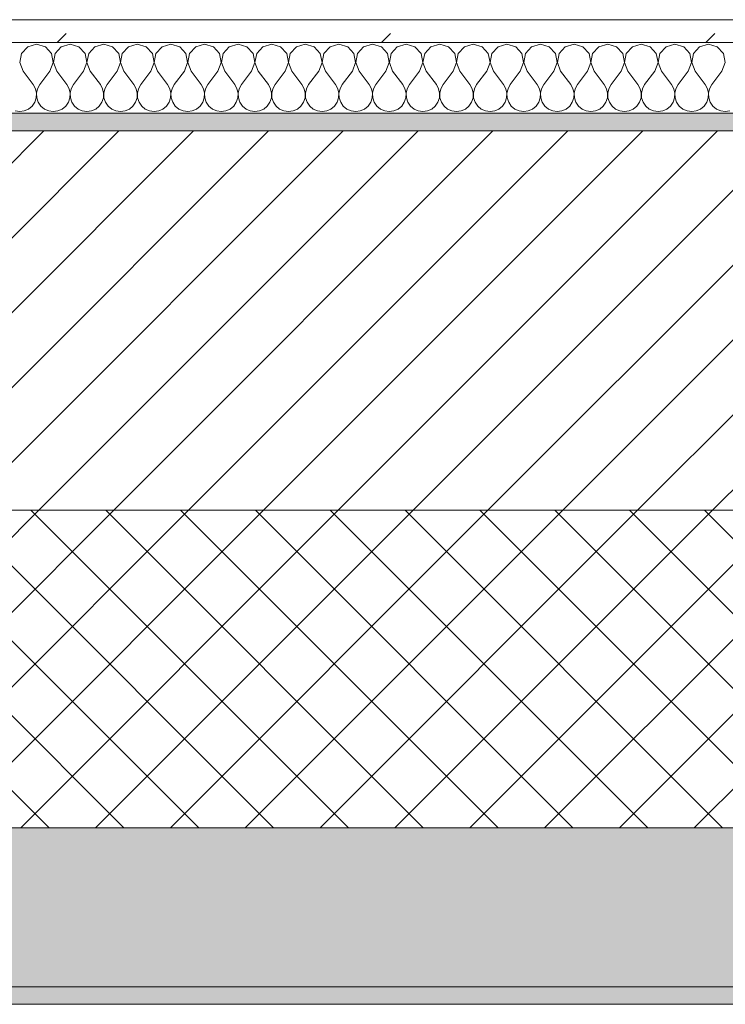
# Model space of a CAD drawing. Header units: millimetres. Extents: x -40968 to 13979, y -19284 to 4746.
# Tile 228 of 234: x -10000 to -9600, y -1699 to -1141. Entities that reach past the tile are written whole.
import ezdxf

# ---------------------------------------------------------------- set-up
doc = ezdxf.new("R2010")
doc.units = ezdxf.units.MM
doc.header["$MEASUREMENT"] = 0
doc.linetypes.add('Wipeout_Contour', pattern=[1000, 0, -1000])
doc.layers.add('12_FAÇ_Façana', color=7, linetype='Continuous')
doc.layers.add('Nuevo_08_E_Envans secs', color=7, linetype='Continuous')
for name, color, linetype, lineweight, true_color in [('12_FAÇ_Façana_Pluma_Nº__102', 7, 'Continuous', 5, 0xcccccc), ('12_FAÇ_Façana_Pluma_Nº__174', 7, 'Continuous', 13, 0xe4ad2c), ('12_FAÇ_Façana_Pluma_Nº__176', 7, 'Continuous', 15, 0x93a0c6), ('Nuevo_08_E_Envans secs_Pluma_Nº__102', 7, 'Continuous', 5, 0xcccccc), ('Nuevo_08_E_Envans secs_Pluma_Nº__177', 7, 'Continuous', 15, 0xf7e046)]:
    doc.layers.add(name, color=color, linetype=linetype, lineweight=lineweight, true_color=true_color)
for name, color, linetype, lineweight in [('12_FAÇ_Façana_Pluma_Nº__2', 8, 'Continuous', 5), ('12_FAÇ_Façana_Pluma_Nº__7', 7, 'Continuous', 5), ('Nuevo_08_E_Envans secs_Pluma_Nº__1', 7, 'Continuous', 5)]:
    doc.layers.add(name, color=color, linetype=linetype, lineweight=lineweight)

# ---------------------------------------------------------------- blocks, each defined once
blk = doc.blocks.new('Muro_10_1', base_point=(-12935.93, -1193.98))
at = {"layer": '12_FAÇ_Façana_Pluma_Nº__102', "linetype": 'Continuous', "lineweight": 0, "true_color": 0xe5e5e5}
for points in [[(-12935.93, -1688.98), (-8781.93, -1688.98), (-8781.93, -1598.98), (-12035.86, -1598.98), (-12035.86, -1613.98), (-12435.86, -1613.98), (-12435.86, -1598.98), (-12486.81, -1598.98), (-12486.81, -1613.98), (-12886.81, -1613.98), (-12886.81, -1598.98), (-12935.93, -1598.98)], [(-12935.93, -1698.98), (-8781.93, -1698.98), (-8781.93, -1688.98), (-12935.93, -1688.98)]]:
    blk.add_hatch(color=254, dxfattribs=at).paths.add_polyline_path(points)
at = {"layer": '12_FAÇ_Façana_Pluma_Nº__174', "linetype": 'Continuous', "lineweight": 13, "true_color": 0xe4ad2c}
h = blk.add_hatch(dxfattribs=at)
h.set_pattern_fill('SATE_Aislamiento_0001', color=42, style=0, pattern_type=2)
h.set_pattern_definition([(45, (0, 0), (-21.2132, 21.2132), []), (135, (0, 0), (21.2132, 21.2132), [])])
h.paths.add_polyline_path([(-12035.86, -1598.98), (-8781.93, -1598.98), (-8781.93, -1418.98), (-12035.86, -1418.98)])
at = {"layer": '12_FAÇ_Façana_Pluma_Nº__176', "linetype": 'Continuous', "lineweight": 0, "true_color": 0x495063}
blk.add_hatch(color=251, dxfattribs=at).paths.add_polyline_path([(-11995.86, -1203.98), (-8781.93, -1203.98), (-8781.93, -1193.98), (-11995.86, -1193.98)])
at = {"layer": '12_FAÇ_Façana_Pluma_Nº__2', "linetype": 'Continuous', "lineweight": 5}
h = blk.add_hatch(dxfattribs=at)
h.set_pattern_fill('Ceramic_0001', color=8, style=0, pattern_type=2)
h.set_pattern_definition([(45, (0, 0), (-21.2132, 21.2132), [])])
h.paths.add_polyline_path([(-11995.86, -1418.98), (-8781.93, -1418.98), (-8781.93, -1203.98), (-11995.86, -1203.98)])
at = {"layer": '12_FAÇ_Façana_Pluma_Nº__7', "color": 7, "linetype": 'Continuous', "lineweight": 5}
for p, q in [((-8781.93, -1203.98), (-11995.86, -1203.98)), ((-11995.86, -1418.98), (-8781.93, -1418.98)), ((-12035.86, -1598.98), (-8781.93, -1598.98)), ((-12935.93, -1688.98), (-8781.93, -1688.98))]:
    blk.add_line(p, q, dxfattribs=at)
at = {"layer": '12_FAÇ_Façana_Pluma_Nº__7', "color": 7, "linetype": 'Continuous', "lineweight": 5, "flags": 128}
for points in [[(-8781.93, -1193.98), (-11995.86, -1193.98)], [(-12935.93, -1698.98), (-8781.93, -1698.98)]]:
    blk.add_lwpolyline(points, dxfattribs=at)
blk = doc.blocks.new('*X256')
at = {"layer": 'Nuevo_08_E_Envans secs_Pluma_Nº__102', "color": 254, "linetype": 'Continuous', "lineweight": 5, "true_color": 0xcccccc}
for p, q in [((-9990.48, -1154.93), (-9995.48, -1156.35)), ((-9985.47, -1156.35), (-9990.48, -1154.93)), ((-9971.43, -1154.93), (-9976.44, -1156.35)), ((-9966.42, -1156.35), (-9971.43, -1154.93)), ((-9952.38, -1154.93), (-9957.39, -1156.35)), ((-9947.37, -1156.35), (-9952.38, -1154.93)), ((-9933.33, -1154.93), (-9938.34, -1156.35)), ((-9928.33, -1156.35), (-9933.33, -1154.93)), ((-9914.29, -1154.93), (-9919.29, -1156.35)), ((-9909.28, -1156.35), (-9914.29, -1154.93)), ((-9895.24, -1154.93), (-9900.25, -1156.35)), ((-9890.23, -1156.35), (-9895.24, -1154.93)), ((-9876.19, -1154.93), (-9881.2, -1156.35)), ((-9871.18, -1156.35), (-9876.19, -1154.93)), ((-9857.14, -1154.93), (-9862.15, -1156.35)), ((-9852.14, -1156.35), (-9857.14, -1154.93)), ((-9838.1, -1154.93), (-9843.1, -1156.35)), ((-9833.09, -1156.35), (-9838.1, -1154.93)), ((-9819.05, -1154.93), (-9824.05, -1156.35)), ((-9814.04, -1156.35), (-9819.05, -1154.93)), ((-9800, -1154.93), (-9805.01, -1156.35)), ((-9794.99, -1156.35), (-9800, -1154.93)), ((-9780.95, -1154.93), (-9785.96, -1156.35)), ((-9775.95, -1156.35), (-9780.95, -1154.93)), ((-9761.9, -1154.93), (-9766.91, -1156.35)), ((-9756.9, -1156.35), (-9761.9, -1154.93)), ((-9742.86, -1154.93), (-9747.86, -1156.35)), ((-9737.85, -1156.35), (-9742.86, -1154.93)), ((-9723.81, -1154.93), (-9728.82, -1156.35)), ((-9718.8, -1156.35), (-9723.81, -1154.93)), ((-9704.76, -1154.93), (-9709.77, -1156.35)), ((-9699.75, -1156.35), (-9704.76, -1154.93)), ((-9685.71, -1154.93), (-9690.72, -1156.35)), ((-9680.71, -1156.35), (-9685.71, -1154.93)), ((-9666.67, -1154.93), (-9671.67, -1156.35)), ((-9661.66, -1156.35), (-9666.67, -1154.93)), ((-9647.62, -1154.93), (-9652.63, -1156.35)), ((-9642.61, -1156.35), (-9647.62, -1154.93)), ((-9628.57, -1154.93), (-9633.58, -1156.35)), ((-9623.56, -1156.35), (-9628.57, -1154.93)), ((-9609.52, -1154.93), (-9614.53, -1156.35)), ((-9604.52, -1156.35), (-9609.52, -1154.93)), ((-9998.99, -1160.19), (-9999.96, -1165.31)), ((-9995.48, -1156.35), (-9998.99, -1160.19)), ((-9981.96, -1160.19), (-9985.47, -1156.35)), ((-9980.99, -1165.31), (-9981.96, -1160.19)), ((-9979.95, -1160.19), (-9980.91, -1165.31)), ((-9976.44, -1156.35), (-9979.95, -1160.19)), ((-9962.91, -1160.19), (-9966.42, -1156.35)), ((-9961.94, -1165.31), (-9962.91, -1160.19)), ((-9960.9, -1160.19), (-9961.87, -1165.31)), ((-9957.39, -1156.35), (-9960.9, -1160.19)), ((-9943.86, -1160.19), (-9947.37, -1156.35)), ((-9942.9, -1165.31), (-9943.86, -1160.19)), ((-9941.85, -1160.19), (-9942.82, -1165.31)), ((-9938.34, -1156.35), (-9941.85, -1160.19)), ((-9924.81, -1160.19), (-9928.33, -1156.35)), ((-9923.85, -1165.31), (-9924.81, -1160.19)), ((-9922.8, -1160.19), (-9923.77, -1165.31)), ((-9919.29, -1156.35), (-9922.8, -1160.19)), ((-9905.77, -1160.19), (-9909.28, -1156.35)), ((-9904.8, -1165.31), (-9905.77, -1160.19)), ((-9903.76, -1160.19), (-9904.72, -1165.31)), ((-9900.25, -1156.35), (-9903.76, -1160.19)), ((-9886.72, -1160.19), (-9890.23, -1156.35)), ((-9885.75, -1165.31), (-9886.72, -1160.19)), ((-9884.71, -1160.19), (-9885.68, -1165.31)), ((-9881.2, -1156.35), (-9884.71, -1160.19)), ((-9867.67, -1160.19), (-9871.18, -1156.35)), ((-9866.71, -1165.31), (-9867.67, -1160.19)), ((-9865.66, -1160.19), (-9866.63, -1165.31)), ((-9862.15, -1156.35), (-9865.66, -1160.19)), ((-9848.62, -1160.19), (-9852.14, -1156.35)), ((-9847.66, -1165.31), (-9848.62, -1160.19)), ((-9846.61, -1160.19), (-9847.58, -1165.31)), ((-9843.1, -1156.35), (-9846.61, -1160.19)), ((-9829.58, -1160.19), (-9833.09, -1156.35)), ((-9828.61, -1165.31), (-9829.58, -1160.19)), ((-9827.57, -1160.19), (-9828.53, -1165.31)), ((-9824.05, -1156.35), (-9827.57, -1160.19)), ((-9810.53, -1160.19), (-9814.04, -1156.35)), ((-9809.56, -1165.31), (-9810.53, -1160.19)), ((-9808.52, -1160.19), (-9809.49, -1165.31)), ((-9805.01, -1156.35), (-9808.52, -1160.19)), ((-9791.48, -1160.19), (-9794.99, -1156.35)), ((-9790.51, -1165.31), (-9791.48, -1160.19)), ((-9789.47, -1160.19), (-9790.44, -1165.31)), ((-9785.96, -1156.35), (-9789.47, -1160.19)), ((-9772.43, -1160.19), (-9775.95, -1156.35)), ((-9771.47, -1165.31), (-9772.43, -1160.19)), ((-9770.42, -1160.19), (-9771.39, -1165.31)), ((-9766.91, -1156.35), (-9770.42, -1160.19)), ((-9753.39, -1160.19), (-9756.9, -1156.35)), ((-9752.42, -1165.31), (-9753.39, -1160.19)), ((-9751.38, -1160.19), (-9752.34, -1165.31)), ((-9747.86, -1156.35), (-9751.38, -1160.19)), ((-9734.34, -1160.19), (-9737.85, -1156.35)), ((-9733.37, -1165.31), (-9734.34, -1160.19)), ((-9732.33, -1160.19), (-9733.29, -1165.31)), ((-9728.82, -1156.35), (-9732.33, -1160.19)), ((-9715.29, -1160.19), (-9718.8, -1156.35)), ((-9714.32, -1165.31), (-9715.29, -1160.19)), ((-9713.28, -1160.19), (-9714.25, -1165.31)), ((-9709.77, -1156.35), (-9713.28, -1160.19)), ((-9696.24, -1160.19), (-9699.75, -1156.35)), ((-9695.28, -1165.31), (-9696.24, -1160.19)), ((-9694.23, -1160.19), (-9695.2, -1165.31)), ((-9690.72, -1156.35), (-9694.23, -1160.19)), ((-9677.2, -1160.19), (-9680.71, -1156.35)), ((-9676.23, -1165.31), (-9677.2, -1160.19)), ((-9675.19, -1160.19), (-9676.15, -1165.31)), ((-9671.67, -1156.35), (-9675.19, -1160.19)), ((-9658.15, -1160.19), (-9661.66, -1156.35)), ((-9657.18, -1165.31), (-9658.15, -1160.19)), ((-9656.14, -1160.19), (-9657.1, -1165.31)), ((-9652.63, -1156.35), (-9656.14, -1160.19)), ((-9639.1, -1160.19), (-9642.61, -1156.35)), ((-9638.13, -1165.31), (-9639.1, -1160.19)), ((-9637.09, -1160.19), (-9638.06, -1165.31)), ((-9633.58, -1156.35), (-9637.09, -1160.19)), ((-9620.05, -1160.19), (-9623.56, -1156.35)), ((-9619.09, -1165.31), (-9620.05, -1160.19)), ((-9618.04, -1160.19), (-9619.01, -1165.31)), ((-9614.53, -1156.35), (-9618.04, -1160.19)), ((-9601.01, -1160.19), (-9604.52, -1156.35)), ((-9600.04, -1165.31), (-9601.01, -1160.19)), ((-9999.96, -1165.31), (-9998.1, -1170.17)), ((-9982.86, -1170.17), (-9980.99, -1165.31)), ((-9980.91, -1165.31), (-9979.05, -1170.17)), ((-9963.81, -1170.17), (-9961.94, -1165.31)), ((-9961.87, -1165.31), (-9960, -1170.17)), ((-9944.76, -1170.17), (-9942.9, -1165.31)), ((-9942.82, -1165.31), (-9940.95, -1170.17)), ((-9925.71, -1170.17), (-9923.85, -1165.31)), ((-9923.77, -1165.31), (-9921.9, -1170.17)), ((-9906.67, -1170.17), (-9904.8, -1165.31)), ((-9904.72, -1165.31), (-9902.86, -1170.17)), ((-9887.62, -1170.17), (-9885.75, -1165.31)), ((-9885.68, -1165.31), (-9883.81, -1170.17)), ((-9868.57, -1170.17), (-9866.71, -1165.31)), ((-9866.63, -1165.31), (-9864.76, -1170.17)), ((-9849.52, -1170.17), (-9847.66, -1165.31)), ((-9847.58, -1165.31), (-9845.71, -1170.17)), ((-9830.48, -1170.17), (-9828.61, -1165.31)), ((-9828.53, -1165.31), (-9826.67, -1170.17)), ((-9811.43, -1170.17), (-9809.56, -1165.31)), ((-9809.49, -1165.31), (-9807.62, -1170.17)), ((-9792.38, -1170.17), (-9790.51, -1165.31)), ((-9790.44, -1165.31), (-9788.57, -1170.17)), ((-9773.33, -1170.17), (-9771.47, -1165.31)), ((-9771.39, -1165.31), (-9769.52, -1170.17)), ((-9754.29, -1170.17), (-9752.42, -1165.31)), ((-9752.34, -1165.31), (-9750.48, -1170.17)), ((-9735.24, -1170.17), (-9733.37, -1165.31)), ((-9733.29, -1165.31), (-9731.43, -1170.17)), ((-9716.19, -1170.17), (-9714.32, -1165.31)), ((-9714.25, -1165.31), (-9712.38, -1170.17)), ((-9697.14, -1170.17), (-9695.28, -1165.31)), ((-9695.2, -1165.31), (-9693.33, -1170.17)), ((-9678.1, -1170.17), (-9676.23, -1165.31)), ((-9676.15, -1165.31), (-9674.29, -1170.17)), ((-9659.05, -1170.17), (-9657.18, -1165.31)), ((-9657.1, -1165.31), (-9655.24, -1170.17)), ((-9640, -1170.17), (-9638.13, -1165.31)), ((-9638.06, -1165.31), (-9636.19, -1170.17)), ((-9620.95, -1170.17), (-9619.09, -1165.31)), ((-9619.01, -1165.31), (-9617.14, -1170.17)), ((-9601.9, -1170.17), (-9600.04, -1165.31)), ((-9998.1, -1170.17), (-9992.38, -1177.79)), ((-9982.86, -1170.17), (-9988.57, -1177.79)), ((-9979.05, -1170.17), (-9973.33, -1177.79)), ((-9963.81, -1170.17), (-9969.52, -1177.79)), ((-9960, -1170.17), (-9954.29, -1177.79)), ((-9944.76, -1170.17), (-9950.48, -1177.79)), ((-9940.95, -1170.17), (-9935.24, -1177.79)), ((-9925.71, -1170.17), (-9931.43, -1177.79)), ((-9921.9, -1170.17), (-9916.19, -1177.79)), ((-9906.67, -1170.17), (-9912.38, -1177.79)), ((-9902.86, -1170.17), (-9897.14, -1177.79)), ((-9887.62, -1170.17), (-9893.33, -1177.79)), ((-9883.81, -1170.17), (-9878.1, -1177.79)), ((-9868.57, -1170.17), (-9874.29, -1177.79)), ((-9864.76, -1170.17), (-9859.05, -1177.79)), ((-9849.52, -1170.17), (-9855.24, -1177.79)), ((-9845.71, -1170.17), (-9840, -1177.79)), ((-9830.48, -1170.17), (-9836.19, -1177.79)), ((-9826.67, -1170.17), (-9820.95, -1177.79)), ((-9811.43, -1170.17), (-9817.14, -1177.79)), ((-9807.62, -1170.17), (-9801.9, -1177.79)), ((-9792.38, -1170.17), (-9798.1, -1177.79)), ((-9788.57, -1170.17), (-9782.86, -1177.79)), ((-9773.33, -1170.17), (-9779.05, -1177.79)), ((-9769.52, -1170.17), (-9763.81, -1177.79)), ((-9754.29, -1170.17), (-9760, -1177.79)), ((-9750.48, -1170.17), (-9744.76, -1177.79)), ((-9735.24, -1170.17), (-9740.95, -1177.79)), ((-9731.43, -1170.17), (-9725.71, -1177.79)), ((-9716.19, -1170.17), (-9721.9, -1177.79)), ((-9712.38, -1170.17), (-9706.67, -1177.79)), ((-9697.14, -1170.17), (-9702.86, -1177.79)), ((-9693.33, -1170.17), (-9687.62, -1177.79)), ((-9678.1, -1170.17), (-9683.81, -1177.79)), ((-9674.29, -1170.17), (-9668.57, -1177.79)), ((-9659.05, -1170.17), (-9664.76, -1177.79)), ((-9655.24, -1170.17), (-9649.52, -1177.79)), ((-9640, -1170.17), (-9645.71, -1177.79)), ((-9636.19, -1170.17), (-9630.48, -1177.79)), ((-9620.95, -1170.17), (-9626.67, -1177.79)), ((-9617.14, -1170.17), (-9611.43, -1177.79)), ((-9601.9, -1170.17), (-9607.62, -1177.79)), ((-9991.11, -1180.08), (-9992.38, -1177.79)), ((-9990.51, -1182.64), (-9991.11, -1180.08)), ((-9990.64, -1185.27), (-9990.51, -1182.64)), ((-9989.84, -1180.08), (-9990.44, -1182.64)), ((-9990.44, -1182.64), (-9990.31, -1185.27)), ((-9988.57, -1177.79), (-9989.84, -1180.08)), ((-9972.06, -1180.08), (-9973.33, -1177.79)), ((-9971.47, -1182.64), (-9972.06, -1180.08)), ((-9971.59, -1185.27), (-9971.47, -1182.64)), ((-9970.8, -1180.08), (-9971.39, -1182.64)), ((-9971.39, -1182.64), (-9971.26, -1185.27)), ((-9969.52, -1177.79), (-9970.8, -1180.08)), ((-9953.01, -1180.08), (-9954.29, -1177.79)), ((-9952.42, -1182.64), (-9953.01, -1180.08)), ((-9952.55, -1185.27), (-9952.42, -1182.64)), ((-9951.75, -1180.08), (-9952.34, -1182.64)), ((-9952.34, -1182.64), (-9952.22, -1185.27)), ((-9950.48, -1177.79), (-9951.75, -1180.08)), ((-9933.97, -1180.08), (-9935.24, -1177.79)), ((-9933.37, -1182.64), (-9933.97, -1180.08)), ((-9933.5, -1185.27), (-9933.37, -1182.64)), ((-9932.7, -1180.08), (-9933.29, -1182.64)), ((-9933.29, -1182.64), (-9933.17, -1185.27)), ((-9931.43, -1177.79), (-9932.7, -1180.08)), ((-9914.92, -1180.08), (-9916.19, -1177.79)), ((-9914.32, -1182.64), (-9914.92, -1180.08)), ((-9914.45, -1185.27), (-9914.32, -1182.64)), ((-9913.65, -1180.08), (-9914.25, -1182.64)), ((-9914.25, -1182.64), (-9914.12, -1185.27)), ((-9912.38, -1177.79), (-9913.65, -1180.08)), ((-9895.87, -1180.08), (-9897.14, -1177.79)), ((-9895.28, -1182.64), (-9895.87, -1180.08)), ((-9895.4, -1185.27), (-9895.28, -1182.64)), ((-9894.6, -1180.08), (-9895.2, -1182.64)), ((-9895.2, -1182.64), (-9895.07, -1185.27)), ((-9893.33, -1177.79), (-9894.6, -1180.08)), ((-9876.82, -1180.08), (-9878.1, -1177.79)), ((-9876.23, -1182.64), (-9876.82, -1180.08)), ((-9876.36, -1185.27), (-9876.23, -1182.64)), ((-9875.56, -1180.08), (-9876.15, -1182.64)), ((-9876.15, -1182.64), (-9876.02, -1185.27)), ((-9874.29, -1177.79), (-9875.56, -1180.08)), ((-9857.78, -1180.08), (-9859.05, -1177.79)), ((-9857.18, -1182.64), (-9857.78, -1180.08)), ((-9857.31, -1185.27), (-9857.18, -1182.64)), ((-9856.51, -1180.08), (-9857.1, -1182.64)), ((-9857.1, -1182.64), (-9856.98, -1185.27)), ((-9855.24, -1177.79), (-9856.51, -1180.08)), ((-9838.73, -1180.08), (-9840, -1177.79)), ((-9838.13, -1182.64), (-9838.73, -1180.08)), ((-9838.26, -1185.27), (-9838.13, -1182.64)), ((-9837.46, -1180.08), (-9838.06, -1182.64)), ((-9838.06, -1182.64), (-9837.93, -1185.27)), ((-9836.19, -1177.79), (-9837.46, -1180.08)), ((-9819.68, -1180.08), (-9820.95, -1177.79)), ((-9819.09, -1182.64), (-9819.68, -1180.08)), ((-9819.21, -1185.27), (-9819.09, -1182.64)), ((-9818.41, -1180.08), (-9819.01, -1182.64)), ((-9819.01, -1182.64), (-9818.88, -1185.27)), ((-9817.14, -1177.79), (-9818.41, -1180.08)), ((-9800.63, -1180.08), (-9801.9, -1177.79)), ((-9800.04, -1182.64), (-9800.63, -1180.08)), ((-9800.17, -1185.27), (-9800.04, -1182.64)), ((-9799.37, -1180.08), (-9799.96, -1182.64)), ((-9799.96, -1182.64), (-9799.83, -1185.27)), ((-9798.1, -1177.79), (-9799.37, -1180.08)), ((-9781.59, -1180.08), (-9782.86, -1177.79)), ((-9780.99, -1182.64), (-9781.59, -1180.08)), ((-9781.12, -1185.27), (-9780.99, -1182.64)), ((-9780.32, -1180.08), (-9780.91, -1182.64)), ((-9780.91, -1182.64), (-9780.79, -1185.27)), ((-9779.05, -1177.79), (-9780.32, -1180.08)), ((-9762.54, -1180.08), (-9763.81, -1177.79)), ((-9761.94, -1182.64), (-9762.54, -1180.08)), ((-9762.07, -1185.27), (-9761.94, -1182.64)), ((-9761.27, -1180.08), (-9761.87, -1182.64)), ((-9761.87, -1182.64), (-9761.74, -1185.27)), ((-9760, -1177.79), (-9761.27, -1180.08)), ((-9743.49, -1180.08), (-9744.76, -1177.79)), ((-9742.9, -1182.64), (-9743.49, -1180.08)), ((-9743.02, -1185.27), (-9742.9, -1182.64)), ((-9742.22, -1180.08), (-9742.82, -1182.64)), ((-9742.82, -1182.64), (-9742.69, -1185.27)), ((-9740.95, -1177.79), (-9742.22, -1180.08)), ((-9724.44, -1180.08), (-9725.71, -1177.79)), ((-9723.85, -1182.64), (-9724.44, -1180.08)), ((-9723.98, -1185.27), (-9723.85, -1182.64)), ((-9723.18, -1180.08), (-9723.77, -1182.64)), ((-9723.77, -1182.64), (-9723.64, -1185.27)), ((-9721.9, -1177.79), (-9723.18, -1180.08)), ((-9705.4, -1180.08), (-9706.67, -1177.79)), ((-9704.8, -1182.64), (-9705.4, -1180.08)), ((-9704.93, -1185.27), (-9704.8, -1182.64)), ((-9704.13, -1180.08), (-9704.72, -1182.64)), ((-9704.72, -1182.64), (-9704.6, -1185.27)), ((-9702.86, -1177.79), (-9704.13, -1180.08)), ((-9686.35, -1180.08), (-9687.62, -1177.79)), ((-9685.75, -1182.64), (-9686.35, -1180.08)), ((-9685.88, -1185.27), (-9685.75, -1182.64)), ((-9685.08, -1180.08), (-9685.68, -1182.64)), ((-9685.68, -1182.64), (-9685.55, -1185.27)), ((-9683.81, -1177.79), (-9685.08, -1180.08)), ((-9667.3, -1180.08), (-9668.57, -1177.79)), ((-9666.71, -1182.64), (-9667.3, -1180.08)), ((-9666.83, -1185.27), (-9666.71, -1182.64)), ((-9666.03, -1180.08), (-9666.63, -1182.64)), ((-9666.63, -1182.64), (-9666.5, -1185.27)), ((-9664.76, -1177.79), (-9666.03, -1180.08)), ((-9648.25, -1180.08), (-9649.52, -1177.79)), ((-9647.66, -1182.64), (-9648.25, -1180.08)), ((-9647.78, -1185.27), (-9647.66, -1182.64)), ((-9646.99, -1180.08), (-9647.58, -1182.64)), ((-9647.58, -1182.64), (-9647.45, -1185.27)), ((-9645.71, -1177.79), (-9646.99, -1180.08)), ((-9629.2, -1180.08), (-9630.48, -1177.79)), ((-9628.61, -1182.64), (-9629.2, -1180.08)), ((-9628.74, -1185.27), (-9628.61, -1182.64)), ((-9627.94, -1180.08), (-9628.53, -1182.64)), ((-9628.53, -1182.64), (-9628.41, -1185.27)), ((-9626.67, -1177.79), (-9627.94, -1180.08)), ((-9610.16, -1180.08), (-9611.43, -1177.79)), ((-9609.56, -1182.64), (-9610.16, -1180.08)), ((-9609.69, -1185.27), (-9609.56, -1182.64)), ((-9608.89, -1180.08), (-9609.49, -1182.64)), ((-9609.49, -1182.64), (-9609.36, -1185.27)), ((-9607.62, -1177.79), (-9608.89, -1180.08)), ((-9992.97, -1189.92), (-9991.48, -1187.76)), ((-9991.48, -1187.76), (-9990.64, -1185.27)), ((-9990.31, -1185.27), (-9989.47, -1187.76)), ((-9989.47, -1187.76), (-9987.98, -1189.92)), ((-9973.92, -1189.92), (-9972.43, -1187.76)), ((-9972.43, -1187.76), (-9971.59, -1185.27)), ((-9971.26, -1185.27), (-9970.42, -1187.76)), ((-9970.42, -1187.76), (-9968.94, -1189.92)), ((-9954.87, -1189.92), (-9953.39, -1187.76)), ((-9953.39, -1187.76), (-9952.55, -1185.27)), ((-9952.22, -1185.27), (-9951.38, -1187.76)), ((-9951.38, -1187.76), (-9949.89, -1189.92)), ((-9935.83, -1189.92), (-9934.34, -1187.76)), ((-9934.34, -1187.76), (-9933.5, -1185.27)), ((-9933.17, -1185.27), (-9932.33, -1187.76)), ((-9932.33, -1187.76), (-9930.84, -1189.92)), ((-9916.78, -1189.92), (-9915.29, -1187.76)), ((-9915.29, -1187.76), (-9914.45, -1185.27)), ((-9914.12, -1185.27), (-9913.28, -1187.76)), ((-9913.28, -1187.76), (-9911.79, -1189.92)), ((-9897.73, -1189.92), (-9896.24, -1187.76)), ((-9896.24, -1187.76), (-9895.4, -1185.27)), ((-9895.07, -1185.27), (-9894.23, -1187.76)), ((-9894.23, -1187.76), (-9892.74, -1189.92)), ((-9878.68, -1189.92), (-9877.2, -1187.76)), ((-9877.2, -1187.76), (-9876.36, -1185.27)), ((-9876.02, -1185.27), (-9875.19, -1187.76)), ((-9875.19, -1187.76), (-9873.7, -1189.92)), ((-9859.64, -1189.92), (-9858.15, -1187.76)), ((-9858.15, -1187.76), (-9857.31, -1185.27)), ((-9856.98, -1185.27), (-9856.14, -1187.76)), ((-9856.14, -1187.76), (-9854.65, -1189.92)), ((-9840.59, -1189.92), (-9839.1, -1187.76)), ((-9839.1, -1187.76), (-9838.26, -1185.27)), ((-9837.93, -1185.27), (-9837.09, -1187.76)), ((-9837.09, -1187.76), (-9835.6, -1189.92)), ((-9821.54, -1189.92), (-9820.05, -1187.76)), ((-9820.05, -1187.76), (-9819.21, -1185.27)), ((-9818.88, -1185.27), (-9818.04, -1187.76)), ((-9818.04, -1187.76), (-9816.55, -1189.92)), ((-9802.49, -1189.92), (-9801.01, -1187.76)), ((-9801.01, -1187.76), (-9800.17, -1185.27)), ((-9799.83, -1185.27), (-9798.99, -1187.76)), ((-9798.99, -1187.76), (-9797.51, -1189.92)), ((-9783.45, -1189.92), (-9781.96, -1187.76)), ((-9781.96, -1187.76), (-9781.12, -1185.27)), ((-9780.79, -1185.27), (-9779.95, -1187.76)), ((-9779.95, -1187.76), (-9778.46, -1189.92)), ((-9764.4, -1189.92), (-9762.91, -1187.76)), ((-9762.91, -1187.76), (-9762.07, -1185.27)), ((-9761.74, -1185.27), (-9760.9, -1187.76)), ((-9760.9, -1187.76), (-9759.41, -1189.92)), ((-9745.35, -1189.92), (-9743.86, -1187.76)), ((-9743.86, -1187.76), (-9743.02, -1185.27)), ((-9742.69, -1185.27), (-9741.85, -1187.76)), ((-9741.85, -1187.76), (-9740.36, -1189.92)), ((-9726.3, -1189.92), (-9724.81, -1187.76)), ((-9724.81, -1187.76), (-9723.98, -1185.27)), ((-9723.64, -1185.27), (-9722.8, -1187.76)), ((-9722.8, -1187.76), (-9721.32, -1189.92)), ((-9707.26, -1189.92), (-9705.77, -1187.76)), ((-9705.77, -1187.76), (-9704.93, -1185.27)), ((-9704.6, -1185.27), (-9703.76, -1187.76)), ((-9703.76, -1187.76), (-9702.27, -1189.92)), ((-9688.21, -1189.92), (-9686.72, -1187.76)), ((-9686.72, -1187.76), (-9685.88, -1185.27)), ((-9685.55, -1185.27), (-9684.71, -1187.76)), ((-9684.71, -1187.76), (-9683.22, -1189.92)), ((-9669.16, -1189.92), (-9667.67, -1187.76)), ((-9667.67, -1187.76), (-9666.83, -1185.27)), ((-9666.5, -1185.27), (-9665.66, -1187.76)), ((-9665.66, -1187.76), (-9664.17, -1189.92)), ((-9650.11, -1189.92), (-9648.62, -1187.76)), ((-9648.62, -1187.76), (-9647.78, -1185.27)), ((-9647.45, -1185.27), (-9646.61, -1187.76)), ((-9646.61, -1187.76), (-9645.13, -1189.92)), ((-9631.06, -1189.92), (-9629.58, -1187.76)), ((-9629.58, -1187.76), (-9628.74, -1185.27)), ((-9628.41, -1185.27), (-9627.57, -1187.76)), ((-9627.57, -1187.76), (-9626.08, -1189.92)), ((-9612.02, -1189.92), (-9610.53, -1187.76)), ((-9610.53, -1187.76), (-9609.69, -1185.27)), ((-9609.36, -1185.27), (-9608.52, -1187.76)), ((-9608.52, -1187.76), (-9607.03, -1189.92)), ((-10002.6, -1192.66), (-10000, -1193.02)), ((-10000, -1193.02), (-9997.4, -1192.66)), ((-9997.4, -1192.66), (-9994.99, -1191.6)), ((-9994.99, -1191.6), (-9992.97, -1189.92)), ((-9987.98, -1189.92), (-9985.96, -1191.6)), ((-9985.96, -1191.6), (-9983.55, -1192.66)), ((-9983.55, -1192.66), (-9980.95, -1193.02)), ((-9980.95, -1193.02), (-9978.35, -1192.66)), ((-9978.35, -1192.66), (-9975.95, -1191.6)), ((-9975.95, -1191.6), (-9973.92, -1189.92)), ((-9968.94, -1189.92), (-9966.91, -1191.6)), ((-9966.91, -1191.6), (-9964.51, -1192.66)), ((-9964.51, -1192.66), (-9961.9, -1193.02)), ((-9961.9, -1193.02), (-9959.3, -1192.66)), ((-9959.3, -1192.66), (-9956.9, -1191.6)), ((-9956.9, -1191.6), (-9954.87, -1189.92)), ((-9949.89, -1189.92), (-9947.86, -1191.6)), ((-9947.86, -1191.6), (-9945.46, -1192.66)), ((-9945.46, -1192.66), (-9942.86, -1193.02)), ((-9942.86, -1193.02), (-9940.25, -1192.66)), ((-9940.25, -1192.66), (-9937.85, -1191.6)), ((-9937.85, -1191.6), (-9935.83, -1189.92)), ((-9930.84, -1189.92), (-9928.82, -1191.6)), ((-9928.82, -1191.6), (-9926.41, -1192.66)), ((-9926.41, -1192.66), (-9923.81, -1193.02)), ((-9923.81, -1193.02), (-9921.21, -1192.66)), ((-9921.21, -1192.66), (-9918.8, -1191.6)), ((-9918.8, -1191.6), (-9916.78, -1189.92)), ((-9911.79, -1189.92), (-9909.77, -1191.6)), ((-9909.77, -1191.6), (-9907.36, -1192.66)), ((-9907.36, -1192.66), (-9904.76, -1193.02)), ((-9904.76, -1193.02), (-9902.16, -1192.66)), ((-9902.16, -1192.66), (-9899.75, -1191.6)), ((-9899.75, -1191.6), (-9897.73, -1189.92)), ((-9892.74, -1189.92), (-9890.72, -1191.6)), ((-9890.72, -1191.6), (-9888.32, -1192.66)), ((-9888.32, -1192.66), (-9885.71, -1193.02)), ((-9885.71, -1193.02), (-9883.11, -1192.66)), ((-9883.11, -1192.66), (-9880.71, -1191.6)), ((-9880.71, -1191.6), (-9878.68, -1189.92)), ((-9873.7, -1189.92), (-9871.67, -1191.6)), ((-9871.67, -1191.6), (-9869.27, -1192.66)), ((-9869.27, -1192.66), (-9866.67, -1193.02)), ((-9866.67, -1193.02), (-9864.06, -1192.66)), ((-9864.06, -1192.66), (-9861.66, -1191.6)), ((-9861.66, -1191.6), (-9859.64, -1189.92)), ((-9854.65, -1189.92), (-9852.63, -1191.6)), ((-9852.63, -1191.6), (-9850.22, -1192.66)), ((-9850.22, -1192.66), (-9847.62, -1193.02)), ((-9847.62, -1193.02), (-9845.02, -1192.66)), ((-9845.02, -1192.66), (-9842.61, -1191.6)), ((-9842.61, -1191.6), (-9840.59, -1189.92)), ((-9835.6, -1189.92), (-9833.58, -1191.6)), ((-9833.58, -1191.6), (-9831.17, -1192.66)), ((-9831.17, -1192.66), (-9828.57, -1193.02)), ((-9828.57, -1193.02), (-9825.97, -1192.66)), ((-9825.97, -1192.66), (-9823.56, -1191.6)), ((-9823.56, -1191.6), (-9821.54, -1189.92)), ((-9816.55, -1189.92), (-9814.53, -1191.6)), ((-9814.53, -1191.6), (-9812.13, -1192.66)), ((-9812.13, -1192.66), (-9809.52, -1193.02)), ((-9809.52, -1193.02), (-9806.92, -1192.66)), ((-9806.92, -1192.66), (-9804.52, -1191.6)), ((-9804.52, -1191.6), (-9802.49, -1189.92)), ((-9797.51, -1189.92), (-9795.48, -1191.6)), ((-9795.48, -1191.6), (-9793.08, -1192.66)), ((-9793.08, -1192.66), (-9790.48, -1193.02)), ((-9790.48, -1193.02), (-9787.87, -1192.66)), ((-9787.87, -1192.66), (-9785.47, -1191.6)), ((-9785.47, -1191.6), (-9783.45, -1189.92)), ((-9778.46, -1189.92), (-9776.44, -1191.6)), ((-9776.44, -1191.6), (-9774.03, -1192.66)), ((-9774.03, -1192.66), (-9771.43, -1193.02)), ((-9771.43, -1193.02), (-9768.83, -1192.66)), ((-9768.83, -1192.66), (-9766.42, -1191.6)), ((-9766.42, -1191.6), (-9764.4, -1189.92)), ((-9759.41, -1189.92), (-9757.39, -1191.6)), ((-9757.39, -1191.6), (-9754.98, -1192.66)), ((-9754.98, -1192.66), (-9752.38, -1193.02)), ((-9752.38, -1193.02), (-9749.78, -1192.66)), ((-9749.78, -1192.66), (-9747.37, -1191.6)), ((-9747.37, -1191.6), (-9745.35, -1189.92)), ((-9740.36, -1189.92), (-9738.34, -1191.6)), ((-9738.34, -1191.6), (-9735.94, -1192.66)), ((-9735.94, -1192.66), (-9733.33, -1193.02)), ((-9733.33, -1193.02), (-9730.73, -1192.66)), ((-9730.73, -1192.66), (-9728.33, -1191.6)), ((-9728.33, -1191.6), (-9726.3, -1189.92)), ((-9721.32, -1189.92), (-9719.29, -1191.6)), ((-9719.29, -1191.6), (-9716.89, -1192.66)), ((-9716.89, -1192.66), (-9714.29, -1193.02)), ((-9714.29, -1193.02), (-9711.68, -1192.66)), ((-9711.68, -1192.66), (-9709.28, -1191.6)), ((-9709.28, -1191.6), (-9707.26, -1189.92)), ((-9702.27, -1189.92), (-9700.25, -1191.6)), ((-9700.25, -1191.6), (-9697.84, -1192.66)), ((-9697.84, -1192.66), (-9695.24, -1193.02)), ((-9695.24, -1193.02), (-9692.64, -1192.66)), ((-9692.64, -1192.66), (-9690.23, -1191.6)), ((-9690.23, -1191.6), (-9688.21, -1189.92)), ((-9683.22, -1189.92), (-9681.2, -1191.6)), ((-9681.2, -1191.6), (-9678.79, -1192.66)), ((-9678.79, -1192.66), (-9676.19, -1193.02)), ((-9676.19, -1193.02), (-9673.59, -1192.66)), ((-9673.59, -1192.66), (-9671.18, -1191.6)), ((-9671.18, -1191.6), (-9669.16, -1189.92)), ((-9664.17, -1189.92), (-9662.15, -1191.6)), ((-9662.15, -1191.6), (-9659.75, -1192.66)), ((-9659.75, -1192.66), (-9657.14, -1193.02)), ((-9657.14, -1193.02), (-9654.54, -1192.66)), ((-9654.54, -1192.66), (-9652.14, -1191.6)), ((-9652.14, -1191.6), (-9650.11, -1189.92)), ((-9645.13, -1189.92), (-9643.1, -1191.6)), ((-9643.1, -1191.6), (-9640.7, -1192.66)), ((-9640.7, -1192.66), (-9638.1, -1193.02)), ((-9638.1, -1193.02), (-9635.49, -1192.66)), ((-9635.49, -1192.66), (-9633.09, -1191.6)), ((-9633.09, -1191.6), (-9631.06, -1189.92)), ((-9626.08, -1189.92), (-9624.05, -1191.6)), ((-9624.05, -1191.6), (-9621.65, -1192.66)), ((-9621.65, -1192.66), (-9619.05, -1193.02)), ((-9619.05, -1193.02), (-9616.45, -1192.66)), ((-9616.45, -1192.66), (-9614.04, -1191.6)), ((-9614.04, -1191.6), (-9612.02, -1189.92)), ((-9607.03, -1189.92), (-9605.01, -1191.6)), ((-9605.01, -1191.6), (-9602.6, -1192.66)), ((-9602.6, -1192.66), (-9600, -1193.02)), ((-9600, -1193.02), (-9597.4, -1192.66))]:
    blk.add_line(p, q, dxfattribs=at)
blk = doc.blocks.new('Muro_94_1', base_point=(-8781.93, -1193.98))
at = {"layer": 'Nuevo_08_E_Envans secs_Pluma_Nº__1', "color": 7, "linetype": 'Continuous', "lineweight": 5, "flags": 128}
blk.add_lwpolyline([(-12035.86, -1193.98), (-8781.93, -1193.98)], dxfattribs=at)
at = {"color": 254, "linetype": 'Wipeout_Contour', "lineweight": 0, "ltscale": 41788.485381}
blk.add_wipeout([(-11982.86, -1153.98), (-8781.93, -1153.98), (-8781.93, -1140.98), (-11982.86, -1140.98)], dxfattribs=at).dxf.layer = 'Nuevo_08_E_Envans secs'
at = {"layer": 'Nuevo_08_E_Envans secs_Pluma_Nº__177', "linetype": 'Continuous', "lineweight": 15, "true_color": 0xf7e046}
h = blk.add_hatch(dxfattribs=at)
h.set_pattern_fill('Panellat_HPL_0001', color=53, style=0, pattern_type=2)
h.set_pattern_definition([(45, (0, 0), (-183.848, 183.848), [195, -65]), (45, (7e-14, 183.85), (-183.848, 183.848), [195, -65])])
h.paths.add_polyline_path([(-11982.86, -1153.98), (-8781.93, -1153.98), (-8781.93, -1140.98), (-11982.86, -1140.98)])
at = {"layer": 'Nuevo_08_E_Envans secs_Pluma_Nº__1', "color": 7, "linetype": 'Continuous', "lineweight": 5}
for p, q in [((-8781.93, -1140.98), (-11982.86, -1140.98)), ((-8781.93, -1153.98), (-11995.86, -1153.98))]:
    blk.add_line(p, q, dxfattribs=at)
at = {"layer": 'Nuevo_08_E_Envans secs', "color": 7, "lineweight": 20}
blk.add_blockref('*X256', (0, 0), dxfattribs=at)

msp = doc.modelspace()

# ---------------------------------------------------------------- block references
at = {"layer": '12_FAÇ_Façana', "color": 7, "lineweight": 20}
msp.add_blockref('Muro_10_1', (-12935.93, -1193.98), dxfattribs=at)

# ---------------------------------------------------------------- next in the draw order: block references
at = {"layer": 'Nuevo_08_E_Envans secs', "color": 7, "lineweight": 20}
msp.add_blockref('Muro_94_1', (-8781.93, -1193.98), dxfattribs=at)

doc.saveas('drawing.dxf')
